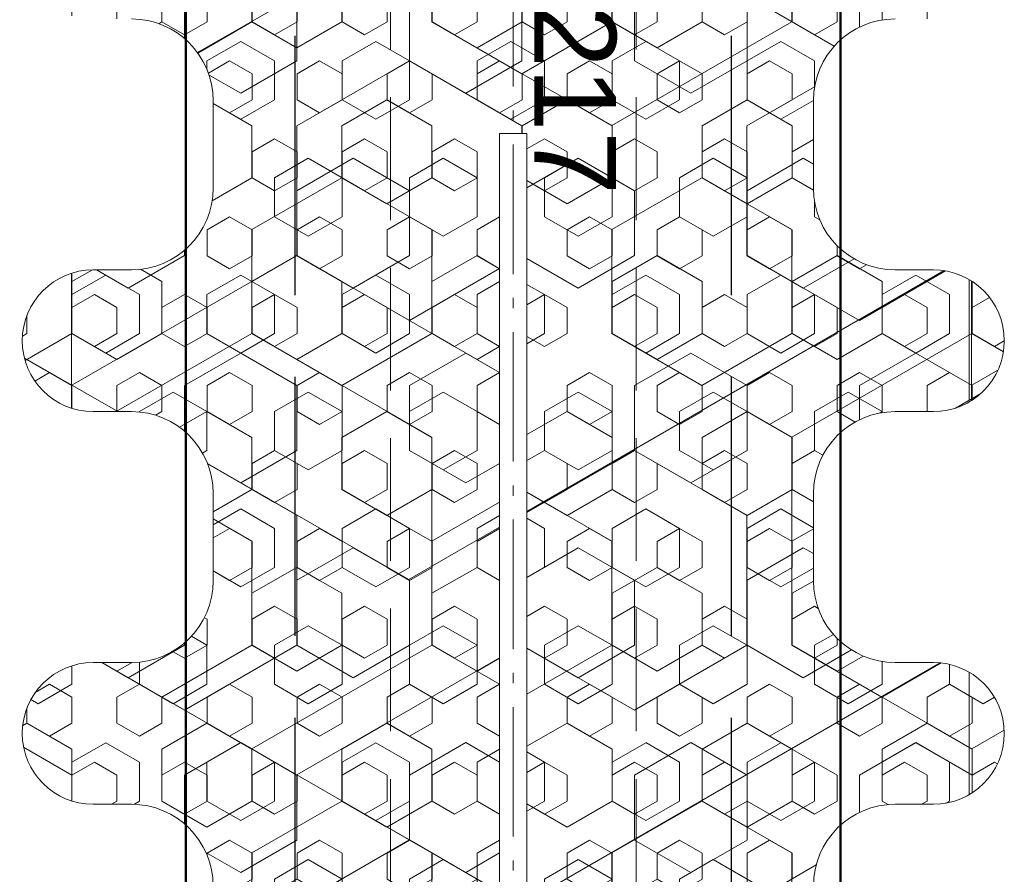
# Model space of a CAD drawing. Header units: inches. Extents: x 44881 to 156022, y 58140 to 83978.
# Tile 16 of 256: x 93442 to 93461, y 72462 to 72478. Entities that reach past the tile are written whole.
import ezdxf

# ---------------------------------------------------------------- set-up
doc = ezdxf.new("R2010")
doc.units = ezdxf.units.IN
for name, pattern in [('AM_DIN_F_W050', [6.25, 4.75, -1.5]), ('gen3a', [3.125, 2.25, -0.875]), ('gen7a', [6.875, 4.75, -0.875, 0.375, -0.875])]:
    doc.linetypes.add(name, pattern=pattern)
for name, color, linetype, lineweight in [('_MB_izolacje_0.09', 132, 'Continuous', 9), ('_MB_kreskowanie_izolacje_0.09', 136, 'Continuous', 9), ('_MB_kreskowanie_izolacje_0.09 @ 1', 136, 'Continuous', 9), ('_MB_kreskowanie_izolacje_0.09 @ 1.5', 136, 'Continuous', 9), ('_MB_kreskowanie_izolacje_0.09 @ 10', 136, 'Continuous', 9), ('_MB_kreskowanie_izolacje_0.09 @ 100', 136, 'Continuous', 9), ('_MB_kreskowanie_izolacje_0.09 @ 2', 136, 'Continuous', 9), ('_MB_kreskowanie_izolacje_0.09 @ 2.5', 136, 'Continuous', 9), ('_MB_kreskowanie_izolacje_0.09 @ 20', 136, 'Continuous', 9), ('_MB_kreskowanie_izolacje_0.09 @ 25', 136, 'Continuous', 9), ('_MB_kreskowanie_izolacje_0.09 @ 4', 136, 'Continuous', 9), ('_MB_kreskowanie_izolacje_0.09 @ 5', 136, 'Continuous', 9), ('_MB_kreskowanie_izolacje_0.09 @ 50', 136, 'Continuous', 9), ('_MB_kreskowanie_izolacje_0.09 @ 8', 136, 'Continuous', 9), ('_MB_osie_0.05', 51, 'gen7a', 5), ('_MB_przerywane_0.09', 223, 'gen3a', 9), ('_MB_wkrety_0.05', 20, 'Continuous', 5), ('Bauseitig_AM_0', 9, 'Continuous', 50), ('Bauseitig_AM_3', 9, 'AM_DIN_F_W050', 25)]:
    doc.layers.add(name, color=color, linetype=linetype, lineweight=lineweight)
doc.layers.add('_MB_pomocnicze_niedrukowane', color=220, linetype='Continuous', lineweight=0, plot=False)
doc.styles.add('Arial', font='arial.ttf')

# ---------------------------------------------------------------- blocks, each defined once
blk = doc.blocks.new('-80371217')
at = {"layer": '_MB_osie_0.05', "ltscale": 0.5}
blk.add_line((0, -66.69550323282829), (0, 9.73580775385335), dxfattribs=at)
at = {"layer": '_MB_wkrety_0.05', "color": 0, "linetype": 'ByBlock'}
for p, q in [((-2.249999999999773, 0), (-2.249999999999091, -44.50024528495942)), ((2.249995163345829, 0), (2.249995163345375, -44.49991224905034))]:
    blk.add_line(p, q, dxfattribs=at)
at = {"layer": '_MB_pomocnicze_niedrukowane', "insert": (-1.125004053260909, -39.50016202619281), "char_height": 1.5, "width": 9.584293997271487, "attachment_point": 5, "rotation": 90, "style": 'Arial'}
blk.add_mtext('80371217', dxfattribs=at)
blk = doc.blocks.new('*U301')
blk.add_blockref('-80371217', (0, 0))
blk = doc.blocks.new('*U1447')
at = {"layer": '_MB_kreskowanie_izolacje_0.09 @ 1'}
h = blk.add_hatch(dxfattribs=at)
h.set_pattern_fill('HEX', color=256, scale=0.15, angle=90.00000000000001)
h.set_pattern_definition([(90, (0, 0), (-0.82488919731, -1.326523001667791e-16), [0.4762500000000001, -0.9525000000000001]), (210, (0, 0), (0.4124445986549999, -0.7143750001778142), [0.4762500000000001, -0.9525000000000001]), (150, (-7.658684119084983e-17, 0.4762500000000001), (-0.4124445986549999, -0.7143750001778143), [0.4762500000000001, -0.9525000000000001])])
h.paths.add_polyline_path([(6.503578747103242, -9.982814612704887), (8.33094750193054, -9.341937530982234, 0.318533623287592), (9, -8.398288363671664), (9, -1.598288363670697, 0.6283943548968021), (7.529608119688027, -0.7147426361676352), (6, -3.364101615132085), (6, -6.299999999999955), (5.700000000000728, -6.599999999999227), (4, -6.599999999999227), (3.5, -6.099999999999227), (3.5, -4.099999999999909), (4.200000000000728, -4.099999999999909), (4.200000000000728, -3.592820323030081), (3.700000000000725, -2.726794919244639), (0.5000000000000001, -0.8999999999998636), (-0.5000000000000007, -0.8999999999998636), (-3.700000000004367, -2.726794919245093), (-4.188556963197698, -3.441972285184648), (-4.188556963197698, -4.099999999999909), (-3.5, -4.099999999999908), (-3.5, -6.099038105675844), (-3.999999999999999, -6.599038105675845), (-5.700000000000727, -6.599038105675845), (-6, -6.299038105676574), (-6, -3.364101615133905), (-7.529608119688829, -0.7147426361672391, 0.5782405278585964), (-8.99999999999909, -1.598288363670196), (-9.00000000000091, -8.398288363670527, 0.3185336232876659), (-8.330947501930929, -9.341937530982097), (-6.503578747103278, -9.982814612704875, -0.8441213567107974), (-6.999999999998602, -12.89828836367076), (-7.700000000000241, -12.89828836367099, 1), (-7.700000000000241, -15.49828836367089), (-6.999999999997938, -15.49828836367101, -0.4142135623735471), (-5.499999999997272, -16.99828836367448), (-5.5, -18.59828836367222, -0.4142135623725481), (-6.999999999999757, -20.09828836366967), (-7.700000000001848, -20.09828836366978, 1), (-7.700000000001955, -22.69828836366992), (-6.999999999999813, -22.69828836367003, -0.4142135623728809), (-5.500000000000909, -24.19828836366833), (-5.5, -25.79828836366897, -0.4142135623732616), (-7, -27.29828836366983), (-7.700000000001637, -27.29828836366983, 1), (-7.700000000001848, -29.89828836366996), (-6.999999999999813, -29.89828836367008, -0.4142135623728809), (-5.500000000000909, -31.39828836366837), (-5.5, -32.99828836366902, -0.4142135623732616), (-7, -34.49828836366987), (-7.700000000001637, -34.49828836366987, 1), (-7.700000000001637, -37.09828836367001), (-6.999999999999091, -37.09828836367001, -0.8441213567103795), (-6.503578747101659, -40.01376211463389), (-8.330947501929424, -40.6546391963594, 0.5891266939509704), (-8.624695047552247, -42.37915717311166), (-4.874695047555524, -45.37915717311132, 0.4330485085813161), (-3.430847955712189, -45.17186480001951), (-0.25, -40.62914313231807), (-0.25, -17.60028836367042), (0.25, -17.60028836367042), (0.2500000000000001, -40.62914313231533), (3.430847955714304, -45.17186480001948, 0.4330485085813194), (4.874695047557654, -45.37915717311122), (8.624695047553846, -42.37915717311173, 0.5891266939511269), (8.330947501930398, -40.65463919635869), (6.50357874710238, -40.01376211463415, -0.8441213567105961), (6.999999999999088, -37.09828836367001), (7.700000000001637, -37.09828836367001, 1), (7.700000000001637, -34.49828836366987), (7, -34.49828836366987, -0.4142135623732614), (5.5, -32.99828836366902), (5.500000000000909, -31.39828836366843, -0.4142135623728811), (6.99999999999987, -29.89828836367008), (7.700000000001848, -29.89828836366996, 1), (7.700000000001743, -27.29828836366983), (7, -27.29828836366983, -0.4142135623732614), (5.5, -25.79828836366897), (5.500000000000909, -24.19828836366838, -0.4142135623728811), (6.99999999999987, -22.69828836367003), (7.700000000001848, -22.69828836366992, 1), (7.700000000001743, -20.09828836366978), (7, -20.09828836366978, -0.4142135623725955), (5.5, -18.59828836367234), (5.499999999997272, -16.99828836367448, -0.4142135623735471), (6.999999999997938, -15.49828836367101), (7.700000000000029, -15.49828836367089, 1), (7.699999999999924, -12.89828836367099), (6.999999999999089, -12.89828836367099, -0.8441213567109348)])
at = {"layer": '_MB_kreskowanie_izolacje_0.09 @ 1.5'}
h = blk.add_hatch(dxfattribs=at)
h.set_pattern_fill('HEX', color=256, scale=0.15, angle=90.00000000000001)
h.set_pattern_definition([(90, (0, 0), (-1.237333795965, -1.989784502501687e-16), [0.7143750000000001, -1.42875]), (210, (0, 0), (0.6186668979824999, -1.071562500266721), [0.7143750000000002, -1.42875]), (150, (-1.148802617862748e-16, 0.7143750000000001), (-0.6186668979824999, -1.071562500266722), [0.7143750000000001, -1.42875])])
h.paths.add_polyline_path([(6.503578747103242, -9.982814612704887), (8.33094750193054, -9.341937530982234, 0.318533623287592), (9, -8.398288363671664), (9, -1.598288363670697, 0.6283943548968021), (7.529608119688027, -0.7147426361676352), (6, -3.364101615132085), (6, -6.299999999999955), (5.700000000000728, -6.599999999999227), (4, -6.599999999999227), (3.5, -6.099999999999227), (3.5, -4.099999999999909), (4.200000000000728, -4.099999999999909), (4.200000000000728, -3.592820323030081), (3.700000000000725, -2.726794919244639), (0.5000000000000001, -0.8999999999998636), (-0.5000000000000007, -0.8999999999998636), (-3.700000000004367, -2.726794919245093), (-4.188556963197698, -3.441972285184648), (-4.188556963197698, -4.099999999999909), (-3.5, -4.099999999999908), (-3.5, -6.099038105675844), (-3.999999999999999, -6.599038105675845), (-5.700000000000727, -6.599038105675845), (-6, -6.299038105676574), (-6, -3.364101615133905), (-7.529608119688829, -0.7147426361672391, 0.5782405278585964), (-8.99999999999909, -1.598288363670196), (-9.00000000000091, -8.398288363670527, 0.3185336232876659), (-8.330947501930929, -9.341937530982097), (-6.503578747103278, -9.982814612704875, -0.8441213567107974), (-6.999999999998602, -12.89828836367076), (-7.700000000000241, -12.89828836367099, 1), (-7.700000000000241, -15.49828836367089), (-6.999999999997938, -15.49828836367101, -0.4142135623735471), (-5.499999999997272, -16.99828836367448), (-5.5, -18.59828836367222, -0.4142135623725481), (-6.999999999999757, -20.09828836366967), (-7.700000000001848, -20.09828836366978, 1), (-7.700000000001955, -22.69828836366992), (-6.999999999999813, -22.69828836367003, -0.4142135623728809), (-5.500000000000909, -24.19828836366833), (-5.5, -25.79828836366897, -0.4142135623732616), (-7, -27.29828836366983), (-7.700000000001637, -27.29828836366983, 1), (-7.700000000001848, -29.89828836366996), (-6.999999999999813, -29.89828836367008, -0.4142135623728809), (-5.500000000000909, -31.39828836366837), (-5.5, -32.99828836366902, -0.4142135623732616), (-7, -34.49828836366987), (-7.700000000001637, -34.49828836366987, 1), (-7.700000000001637, -37.09828836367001), (-6.999999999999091, -37.09828836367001, -0.8441213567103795), (-6.503578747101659, -40.01376211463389), (-8.330947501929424, -40.6546391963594, 0.5891266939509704), (-8.624695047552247, -42.37915717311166), (-4.874695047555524, -45.37915717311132, 0.4330485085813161), (-3.430847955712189, -45.17186480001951), (-0.25, -40.62914313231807), (-0.25, -17.60028836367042), (0.25, -17.60028836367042), (0.2500000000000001, -40.62914313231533), (3.430847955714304, -45.17186480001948, 0.4330485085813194), (4.874695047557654, -45.37915717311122), (8.624695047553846, -42.37915717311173, 0.5891266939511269), (8.330947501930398, -40.65463919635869), (6.50357874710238, -40.01376211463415, -0.8441213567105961), (6.999999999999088, -37.09828836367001), (7.700000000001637, -37.09828836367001, 1), (7.700000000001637, -34.49828836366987), (7, -34.49828836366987, -0.4142135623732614), (5.5, -32.99828836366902), (5.500000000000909, -31.39828836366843, -0.4142135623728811), (6.99999999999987, -29.89828836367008), (7.700000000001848, -29.89828836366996, 1), (7.700000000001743, -27.29828836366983), (7, -27.29828836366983, -0.4142135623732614), (5.5, -25.79828836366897), (5.500000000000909, -24.19828836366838, -0.4142135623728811), (6.99999999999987, -22.69828836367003), (7.700000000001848, -22.69828836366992, 1), (7.700000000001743, -20.09828836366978), (7, -20.09828836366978, -0.4142135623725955), (5.5, -18.59828836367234), (5.499999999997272, -16.99828836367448, -0.4142135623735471), (6.999999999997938, -15.49828836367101), (7.700000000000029, -15.49828836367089, 1), (7.699999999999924, -12.89828836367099), (6.999999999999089, -12.89828836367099, -0.8441213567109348)])
at = {"layer": '_MB_kreskowanie_izolacje_0.09 @ 10'}
h = blk.add_hatch(dxfattribs=at)
h.set_pattern_fill('HEX', color=256, scale=0.15, angle=90.00000000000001)
h.set_pattern_definition([(90, (0, 0), (-8.2488919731, -1.326523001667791e-15), [4.762500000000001, -9.525000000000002]), (210, (0, 0), (4.124445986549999, -7.143750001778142), [4.762500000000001, -9.525000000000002]), (150, (-7.658684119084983e-16, 4.762500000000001), (-4.12444598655, -7.143750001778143), [4.762500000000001, -9.525000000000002])])
h.paths.add_polyline_path([(6.503578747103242, -9.982814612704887), (8.33094750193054, -9.341937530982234, 0.318533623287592), (9, -8.398288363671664), (9, -1.598288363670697, 0.6283943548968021), (7.529608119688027, -0.7147426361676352), (6, -3.364101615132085), (6, -6.299999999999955), (5.700000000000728, -6.599999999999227), (4, -6.599999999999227), (3.5, -6.099999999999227), (3.5, -4.099999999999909), (4.200000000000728, -4.099999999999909), (4.200000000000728, -3.592820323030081), (3.700000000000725, -2.726794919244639), (0.5000000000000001, -0.8999999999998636), (-0.5000000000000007, -0.8999999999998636), (-3.700000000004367, -2.726794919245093), (-4.188556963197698, -3.441972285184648), (-4.188556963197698, -4.099999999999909), (-3.5, -4.099999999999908), (-3.5, -6.099038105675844), (-3.999999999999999, -6.599038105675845), (-5.700000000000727, -6.599038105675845), (-6, -6.299038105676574), (-6, -3.364101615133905), (-7.529608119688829, -0.7147426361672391, 0.5782405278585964), (-8.99999999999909, -1.598288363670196), (-9.00000000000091, -8.398288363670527, 0.3185336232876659), (-8.330947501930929, -9.341937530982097), (-6.503578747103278, -9.982814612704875, -0.8441213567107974), (-6.999999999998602, -12.89828836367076), (-7.700000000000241, -12.89828836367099, 1), (-7.700000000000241, -15.49828836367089), (-6.999999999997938, -15.49828836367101, -0.4142135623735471), (-5.499999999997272, -16.99828836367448), (-5.5, -18.59828836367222, -0.4142135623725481), (-6.999999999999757, -20.09828836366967), (-7.700000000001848, -20.09828836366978, 1), (-7.700000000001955, -22.69828836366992), (-6.999999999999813, -22.69828836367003, -0.4142135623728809), (-5.500000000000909, -24.19828836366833), (-5.5, -25.79828836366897, -0.4142135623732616), (-7, -27.29828836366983), (-7.700000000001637, -27.29828836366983, 1), (-7.700000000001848, -29.89828836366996), (-6.999999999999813, -29.89828836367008, -0.4142135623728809), (-5.500000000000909, -31.39828836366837), (-5.5, -32.99828836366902, -0.4142135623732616), (-7, -34.49828836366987), (-7.700000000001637, -34.49828836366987, 1), (-7.700000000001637, -37.09828836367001), (-6.999999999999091, -37.09828836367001, -0.8441213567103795), (-6.503578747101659, -40.01376211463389), (-8.330947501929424, -40.6546391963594, 0.5891266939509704), (-8.624695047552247, -42.37915717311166), (-4.874695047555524, -45.37915717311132, 0.4330485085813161), (-3.430847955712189, -45.17186480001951), (-0.25, -40.62914313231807), (-0.25, -17.60028836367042), (0.25, -17.60028836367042), (0.2500000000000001, -40.62914313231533), (3.430847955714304, -45.17186480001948, 0.4330485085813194), (4.874695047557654, -45.37915717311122), (8.624695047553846, -42.37915717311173, 0.5891266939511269), (8.330947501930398, -40.65463919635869), (6.50357874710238, -40.01376211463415, -0.8441213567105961), (6.999999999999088, -37.09828836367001), (7.700000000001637, -37.09828836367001, 1), (7.700000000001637, -34.49828836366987), (7, -34.49828836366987, -0.4142135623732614), (5.5, -32.99828836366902), (5.500000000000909, -31.39828836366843, -0.4142135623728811), (6.99999999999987, -29.89828836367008), (7.700000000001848, -29.89828836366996, 1), (7.700000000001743, -27.29828836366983), (7, -27.29828836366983, -0.4142135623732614), (5.5, -25.79828836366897), (5.500000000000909, -24.19828836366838, -0.4142135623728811), (6.99999999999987, -22.69828836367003), (7.700000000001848, -22.69828836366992, 1), (7.700000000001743, -20.09828836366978), (7, -20.09828836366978, -0.4142135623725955), (5.5, -18.59828836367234), (5.499999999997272, -16.99828836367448, -0.4142135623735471), (6.999999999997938, -15.49828836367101), (7.700000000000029, -15.49828836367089, 1), (7.699999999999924, -12.89828836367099), (6.999999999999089, -12.89828836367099, -0.8441213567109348)])
at = {"layer": '_MB_kreskowanie_izolacje_0.09 @ 100'}
h = blk.add_hatch(dxfattribs=at)
h.set_pattern_fill('HEX', color=256, scale=0.15, angle=90.00000000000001)
h.set_pattern_definition([(90, (0, 0), (-82.488919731, -1.326523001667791e-14), [47.62500000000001, -95.25000000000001]), (210, (0, 0), (41.24445986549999, -71.43750001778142), [47.62500000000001, -95.25000000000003]), (150, (-7.658684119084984e-15, 47.62500000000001), (-41.24445986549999, -71.43750001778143), [47.62500000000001, -95.25000000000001])])
h.paths.add_polyline_path([(6.503578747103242, -9.982814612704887), (8.33094750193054, -9.341937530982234, 0.318533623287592), (9, -8.398288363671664), (9, -1.598288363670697, 0.6283943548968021), (7.529608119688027, -0.7147426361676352), (6, -3.364101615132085), (6, -6.299999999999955), (5.700000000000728, -6.599999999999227), (4, -6.599999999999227), (3.5, -6.099999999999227), (3.5, -4.099999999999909), (4.200000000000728, -4.099999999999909), (4.200000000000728, -3.592820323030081), (3.700000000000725, -2.726794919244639), (0.5000000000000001, -0.8999999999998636), (-0.5000000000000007, -0.8999999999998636), (-3.700000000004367, -2.726794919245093), (-4.188556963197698, -3.441972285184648), (-4.188556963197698, -4.099999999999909), (-3.5, -4.099999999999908), (-3.5, -6.099038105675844), (-3.999999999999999, -6.599038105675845), (-5.700000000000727, -6.599038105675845), (-6, -6.299038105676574), (-6, -3.364101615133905), (-7.529608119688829, -0.7147426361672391, 0.5782405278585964), (-8.99999999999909, -1.598288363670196), (-9.00000000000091, -8.398288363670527, 0.3185336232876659), (-8.330947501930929, -9.341937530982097), (-6.503578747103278, -9.982814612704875, -0.8441213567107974), (-6.999999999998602, -12.89828836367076), (-7.700000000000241, -12.89828836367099, 1), (-7.700000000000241, -15.49828836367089), (-6.999999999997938, -15.49828836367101, -0.4142135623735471), (-5.499999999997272, -16.99828836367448), (-5.5, -18.59828836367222, -0.4142135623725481), (-6.999999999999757, -20.09828836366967), (-7.700000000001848, -20.09828836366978, 1), (-7.700000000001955, -22.69828836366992), (-6.999999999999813, -22.69828836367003, -0.4142135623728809), (-5.500000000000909, -24.19828836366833), (-5.5, -25.79828836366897, -0.4142135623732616), (-7, -27.29828836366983), (-7.700000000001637, -27.29828836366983, 1), (-7.700000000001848, -29.89828836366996), (-6.999999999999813, -29.89828836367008, -0.4142135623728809), (-5.500000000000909, -31.39828836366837), (-5.5, -32.99828836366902, -0.4142135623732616), (-7, -34.49828836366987), (-7.700000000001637, -34.49828836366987, 1), (-7.700000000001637, -37.09828836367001), (-6.999999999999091, -37.09828836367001, -0.8441213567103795), (-6.503578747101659, -40.01376211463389), (-8.330947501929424, -40.6546391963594, 0.5891266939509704), (-8.624695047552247, -42.37915717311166), (-4.874695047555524, -45.37915717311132, 0.4330485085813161), (-3.430847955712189, -45.17186480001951), (-0.25, -40.62914313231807), (-0.25, -17.60028836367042), (0.25, -17.60028836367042), (0.2500000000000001, -40.62914313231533), (3.430847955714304, -45.17186480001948, 0.4330485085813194), (4.874695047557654, -45.37915717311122), (8.624695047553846, -42.37915717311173, 0.5891266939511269), (8.330947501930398, -40.65463919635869), (6.50357874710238, -40.01376211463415, -0.8441213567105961), (6.999999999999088, -37.09828836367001), (7.700000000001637, -37.09828836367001, 1), (7.700000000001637, -34.49828836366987), (7, -34.49828836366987, -0.4142135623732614), (5.5, -32.99828836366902), (5.500000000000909, -31.39828836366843, -0.4142135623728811), (6.99999999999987, -29.89828836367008), (7.700000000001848, -29.89828836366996, 1), (7.700000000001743, -27.29828836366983), (7, -27.29828836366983, -0.4142135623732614), (5.5, -25.79828836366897), (5.500000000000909, -24.19828836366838, -0.4142135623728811), (6.99999999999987, -22.69828836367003), (7.700000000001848, -22.69828836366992, 1), (7.700000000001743, -20.09828836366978), (7, -20.09828836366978, -0.4142135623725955), (5.5, -18.59828836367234), (5.499999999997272, -16.99828836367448, -0.4142135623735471), (6.999999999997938, -15.49828836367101), (7.700000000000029, -15.49828836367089, 1), (7.699999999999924, -12.89828836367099), (6.999999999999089, -12.89828836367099, -0.8441213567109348)])
at = {"layer": '_MB_kreskowanie_izolacje_0.09 @ 2'}
h = blk.add_hatch(dxfattribs=at)
h.set_pattern_fill('HEX', color=256, scale=0.15, angle=90.00000000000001)
h.set_pattern_definition([(90, (0, 0), (-1.64977839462, -2.653046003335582e-16), [0.9525000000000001, -1.905]), (210, (0, 0), (0.8248891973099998, -1.428750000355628), [0.9525000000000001, -1.905]), (150, (-1.531736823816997e-16, 0.9525000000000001), (-0.8248891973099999, -1.428750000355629), [0.9525000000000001, -1.905])])
h.paths.add_polyline_path([(6.503578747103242, -9.982814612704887), (8.33094750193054, -9.341937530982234, 0.318533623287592), (9, -8.398288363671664), (9, -1.598288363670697, 0.6283943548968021), (7.529608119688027, -0.7147426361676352), (6, -3.364101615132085), (6, -6.299999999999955), (5.700000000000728, -6.599999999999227), (4, -6.599999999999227), (3.5, -6.099999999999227), (3.5, -4.099999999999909), (4.200000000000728, -4.099999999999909), (4.200000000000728, -3.592820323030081), (3.700000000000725, -2.726794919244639), (0.5000000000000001, -0.8999999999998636), (-0.5000000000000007, -0.8999999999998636), (-3.700000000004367, -2.726794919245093), (-4.188556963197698, -3.441972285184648), (-4.188556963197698, -4.099999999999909), (-3.5, -4.099999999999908), (-3.5, -6.099038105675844), (-3.999999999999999, -6.599038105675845), (-5.700000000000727, -6.599038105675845), (-6, -6.299038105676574), (-6, -3.364101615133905), (-7.529608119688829, -0.7147426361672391, 0.5782405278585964), (-8.99999999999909, -1.598288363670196), (-9.00000000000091, -8.398288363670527, 0.3185336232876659), (-8.330947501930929, -9.341937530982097), (-6.503578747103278, -9.982814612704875, -0.8441213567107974), (-6.999999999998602, -12.89828836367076), (-7.700000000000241, -12.89828836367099, 1), (-7.700000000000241, -15.49828836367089), (-6.999999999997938, -15.49828836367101, -0.4142135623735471), (-5.499999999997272, -16.99828836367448), (-5.5, -18.59828836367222, -0.4142135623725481), (-6.999999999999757, -20.09828836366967), (-7.700000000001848, -20.09828836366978, 1), (-7.700000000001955, -22.69828836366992), (-6.999999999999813, -22.69828836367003, -0.4142135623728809), (-5.500000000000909, -24.19828836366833), (-5.5, -25.79828836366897, -0.4142135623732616), (-7, -27.29828836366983), (-7.700000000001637, -27.29828836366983, 1), (-7.700000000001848, -29.89828836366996), (-6.999999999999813, -29.89828836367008, -0.4142135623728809), (-5.500000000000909, -31.39828836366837), (-5.5, -32.99828836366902, -0.4142135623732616), (-7, -34.49828836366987), (-7.700000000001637, -34.49828836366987, 1), (-7.700000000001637, -37.09828836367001), (-6.999999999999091, -37.09828836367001, -0.8441213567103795), (-6.503578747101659, -40.01376211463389), (-8.330947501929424, -40.6546391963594, 0.5891266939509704), (-8.624695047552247, -42.37915717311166), (-4.874695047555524, -45.37915717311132, 0.4330485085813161), (-3.430847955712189, -45.17186480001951), (-0.25, -40.62914313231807), (-0.25, -17.60028836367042), (0.25, -17.60028836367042), (0.2500000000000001, -40.62914313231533), (3.430847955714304, -45.17186480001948, 0.4330485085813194), (4.874695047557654, -45.37915717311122), (8.624695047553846, -42.37915717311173, 0.5891266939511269), (8.330947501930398, -40.65463919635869), (6.50357874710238, -40.01376211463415, -0.8441213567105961), (6.999999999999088, -37.09828836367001), (7.700000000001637, -37.09828836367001, 1), (7.700000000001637, -34.49828836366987), (7, -34.49828836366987, -0.4142135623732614), (5.5, -32.99828836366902), (5.500000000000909, -31.39828836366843, -0.4142135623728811), (6.99999999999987, -29.89828836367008), (7.700000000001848, -29.89828836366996, 1), (7.700000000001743, -27.29828836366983), (7, -27.29828836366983, -0.4142135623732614), (5.5, -25.79828836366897), (5.500000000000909, -24.19828836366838, -0.4142135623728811), (6.99999999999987, -22.69828836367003), (7.700000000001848, -22.69828836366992, 1), (7.700000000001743, -20.09828836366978), (7, -20.09828836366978, -0.4142135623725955), (5.5, -18.59828836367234), (5.499999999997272, -16.99828836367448, -0.4142135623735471), (6.999999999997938, -15.49828836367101), (7.700000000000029, -15.49828836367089, 1), (7.699999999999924, -12.89828836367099), (6.999999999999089, -12.89828836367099, -0.8441213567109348)])
at = {"layer": '_MB_kreskowanie_izolacje_0.09 @ 2.5'}
h = blk.add_hatch(dxfattribs=at)
h.set_pattern_fill('HEX', color=256, scale=0.15, angle=90.00000000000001)
h.set_pattern_definition([(90, (0, 0), (-2.062222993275, -3.316307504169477e-16), [1.190625, -2.381250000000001]), (210, (0, 0), (1.0311114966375, -1.785937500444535), [1.190625, -2.381250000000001]), (150, (-1.914671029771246e-16, 1.190625), (-1.0311114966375, -1.785937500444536), [1.190625, -2.381250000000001])])
h.paths.add_polyline_path([(6.503578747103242, -9.982814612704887), (8.33094750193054, -9.341937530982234, 0.318533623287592), (9, -8.398288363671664), (9, -1.598288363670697, 0.6283943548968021), (7.529608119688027, -0.7147426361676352), (6, -3.364101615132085), (6, -6.299999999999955), (5.700000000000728, -6.599999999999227), (4, -6.599999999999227), (3.5, -6.099999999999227), (3.5, -4.099999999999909), (4.200000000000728, -4.099999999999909), (4.200000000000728, -3.592820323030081), (3.700000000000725, -2.726794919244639), (0.5000000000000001, -0.8999999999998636), (-0.5000000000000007, -0.8999999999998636), (-3.700000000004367, -2.726794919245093), (-4.188556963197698, -3.441972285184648), (-4.188556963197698, -4.099999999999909), (-3.5, -4.099999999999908), (-3.5, -6.099038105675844), (-3.999999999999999, -6.599038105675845), (-5.700000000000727, -6.599038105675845), (-6, -6.299038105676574), (-6, -3.364101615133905), (-7.529608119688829, -0.7147426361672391, 0.5782405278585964), (-8.99999999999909, -1.598288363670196), (-9.00000000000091, -8.398288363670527, 0.3185336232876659), (-8.330947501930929, -9.341937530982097), (-6.503578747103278, -9.982814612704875, -0.8441213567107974), (-6.999999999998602, -12.89828836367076), (-7.700000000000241, -12.89828836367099, 1), (-7.700000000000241, -15.49828836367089), (-6.999999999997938, -15.49828836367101, -0.4142135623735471), (-5.499999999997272, -16.99828836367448), (-5.5, -18.59828836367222, -0.4142135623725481), (-6.999999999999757, -20.09828836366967), (-7.700000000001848, -20.09828836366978, 1), (-7.700000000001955, -22.69828836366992), (-6.999999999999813, -22.69828836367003, -0.4142135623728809), (-5.500000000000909, -24.19828836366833), (-5.5, -25.79828836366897, -0.4142135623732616), (-7, -27.29828836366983), (-7.700000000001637, -27.29828836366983, 1), (-7.700000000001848, -29.89828836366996), (-6.999999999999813, -29.89828836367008, -0.4142135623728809), (-5.500000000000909, -31.39828836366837), (-5.5, -32.99828836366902, -0.4142135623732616), (-7, -34.49828836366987), (-7.700000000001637, -34.49828836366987, 1), (-7.700000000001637, -37.09828836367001), (-6.999999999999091, -37.09828836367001, -0.8441213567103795), (-6.503578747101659, -40.01376211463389), (-8.330947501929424, -40.6546391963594, 0.5891266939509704), (-8.624695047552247, -42.37915717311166), (-4.874695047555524, -45.37915717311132, 0.4330485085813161), (-3.430847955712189, -45.17186480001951), (-0.25, -40.62914313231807), (-0.25, -17.60028836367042), (0.25, -17.60028836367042), (0.2500000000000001, -40.62914313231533), (3.430847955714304, -45.17186480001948, 0.4330485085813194), (4.874695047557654, -45.37915717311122), (8.624695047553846, -42.37915717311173, 0.5891266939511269), (8.330947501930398, -40.65463919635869), (6.50357874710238, -40.01376211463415, -0.8441213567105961), (6.999999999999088, -37.09828836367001), (7.700000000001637, -37.09828836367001, 1), (7.700000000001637, -34.49828836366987), (7, -34.49828836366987, -0.4142135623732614), (5.5, -32.99828836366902), (5.500000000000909, -31.39828836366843, -0.4142135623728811), (6.99999999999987, -29.89828836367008), (7.700000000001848, -29.89828836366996, 1), (7.700000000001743, -27.29828836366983), (7, -27.29828836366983, -0.4142135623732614), (5.5, -25.79828836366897), (5.500000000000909, -24.19828836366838, -0.4142135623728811), (6.99999999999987, -22.69828836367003), (7.700000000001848, -22.69828836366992, 1), (7.700000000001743, -20.09828836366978), (7, -20.09828836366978, -0.4142135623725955), (5.5, -18.59828836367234), (5.499999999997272, -16.99828836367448, -0.4142135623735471), (6.999999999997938, -15.49828836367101), (7.700000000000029, -15.49828836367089, 1), (7.699999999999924, -12.89828836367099), (6.999999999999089, -12.89828836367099, -0.8441213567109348)])
at = {"layer": '_MB_kreskowanie_izolacje_0.09 @ 20'}
h = blk.add_hatch(dxfattribs=at)
h.set_pattern_fill('HEX', color=256, scale=0.15, angle=90.00000000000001)
h.set_pattern_definition([(90, (0, 0), (-16.4977839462, -2.653046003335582e-15), [9.525000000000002, -19.05]), (210, (0, 0), (8.248891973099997, -14.28750000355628), [9.525000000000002, -19.05]), (150, (-1.531736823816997e-15, 9.525000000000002), (-8.2488919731, -14.28750000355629), [9.525000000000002, -19.05])])
h.paths.add_polyline_path([(6.503578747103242, -9.982814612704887), (8.33094750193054, -9.341937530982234, 0.318533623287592), (9, -8.398288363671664), (9, -1.598288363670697, 0.6283943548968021), (7.529608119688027, -0.7147426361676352), (6, -3.364101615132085), (6, -6.299999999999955), (5.700000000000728, -6.599999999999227), (4, -6.599999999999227), (3.5, -6.099999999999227), (3.5, -4.099999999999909), (4.200000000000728, -4.099999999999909), (4.200000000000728, -3.592820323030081), (3.700000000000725, -2.726794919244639), (0.5000000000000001, -0.8999999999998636), (-0.5000000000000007, -0.8999999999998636), (-3.700000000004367, -2.726794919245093), (-4.188556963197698, -3.441972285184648), (-4.188556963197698, -4.099999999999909), (-3.5, -4.099999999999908), (-3.5, -6.099038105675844), (-3.999999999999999, -6.599038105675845), (-5.700000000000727, -6.599038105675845), (-6, -6.299038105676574), (-6, -3.364101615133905), (-7.529608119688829, -0.7147426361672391, 0.5782405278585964), (-8.99999999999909, -1.598288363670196), (-9.00000000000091, -8.398288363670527, 0.3185336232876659), (-8.330947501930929, -9.341937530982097), (-6.503578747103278, -9.982814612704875, -0.8441213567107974), (-6.999999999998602, -12.89828836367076), (-7.700000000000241, -12.89828836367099, 1), (-7.700000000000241, -15.49828836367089), (-6.999999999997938, -15.49828836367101, -0.4142135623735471), (-5.499999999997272, -16.99828836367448), (-5.5, -18.59828836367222, -0.4142135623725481), (-6.999999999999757, -20.09828836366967), (-7.700000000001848, -20.09828836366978, 1), (-7.700000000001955, -22.69828836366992), (-6.999999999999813, -22.69828836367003, -0.4142135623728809), (-5.500000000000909, -24.19828836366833), (-5.5, -25.79828836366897, -0.4142135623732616), (-7, -27.29828836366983), (-7.700000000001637, -27.29828836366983, 1), (-7.700000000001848, -29.89828836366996), (-6.999999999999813, -29.89828836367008, -0.4142135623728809), (-5.500000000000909, -31.39828836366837), (-5.5, -32.99828836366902, -0.4142135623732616), (-7, -34.49828836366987), (-7.700000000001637, -34.49828836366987, 1), (-7.700000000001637, -37.09828836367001), (-6.999999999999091, -37.09828836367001, -0.8441213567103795), (-6.503578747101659, -40.01376211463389), (-8.330947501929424, -40.6546391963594, 0.5891266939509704), (-8.624695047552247, -42.37915717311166), (-4.874695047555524, -45.37915717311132, 0.4330485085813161), (-3.430847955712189, -45.17186480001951), (-0.25, -40.62914313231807), (-0.25, -17.60028836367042), (0.25, -17.60028836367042), (0.2500000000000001, -40.62914313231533), (3.430847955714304, -45.17186480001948, 0.4330485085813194), (4.874695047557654, -45.37915717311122), (8.624695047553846, -42.37915717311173, 0.5891266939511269), (8.330947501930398, -40.65463919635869), (6.50357874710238, -40.01376211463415, -0.8441213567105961), (6.999999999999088, -37.09828836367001), (7.700000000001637, -37.09828836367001, 1), (7.700000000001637, -34.49828836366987), (7, -34.49828836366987, -0.4142135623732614), (5.5, -32.99828836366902), (5.500000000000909, -31.39828836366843, -0.4142135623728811), (6.99999999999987, -29.89828836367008), (7.700000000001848, -29.89828836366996, 1), (7.700000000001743, -27.29828836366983), (7, -27.29828836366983, -0.4142135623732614), (5.5, -25.79828836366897), (5.500000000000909, -24.19828836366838, -0.4142135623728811), (6.99999999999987, -22.69828836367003), (7.700000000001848, -22.69828836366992, 1), (7.700000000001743, -20.09828836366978), (7, -20.09828836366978, -0.4142135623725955), (5.5, -18.59828836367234), (5.499999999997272, -16.99828836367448, -0.4142135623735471), (6.999999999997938, -15.49828836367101), (7.700000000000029, -15.49828836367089, 1), (7.699999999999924, -12.89828836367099), (6.999999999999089, -12.89828836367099, -0.8441213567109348)])
at = {"layer": '_MB_kreskowanie_izolacje_0.09 @ 25'}
h = blk.add_hatch(dxfattribs=at)
h.set_pattern_fill('HEX', color=256, scale=0.15, angle=90.00000000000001)
h.set_pattern_definition([(90, (0, 0), (-20.62222993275, -3.316307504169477e-15), [11.90625, -23.8125]), (210, (0, 0), (10.311114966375, -17.85937500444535), [11.90625, -23.81250000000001]), (150, (-1.914671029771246e-15, 11.90625), (-10.311114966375, -17.85937500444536), [11.90625, -23.8125])])
h.paths.add_polyline_path([(6.503578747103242, -9.982814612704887), (8.33094750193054, -9.341937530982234, 0.318533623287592), (9, -8.398288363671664), (9, -1.598288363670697, 0.6283943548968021), (7.529608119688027, -0.7147426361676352), (6, -3.364101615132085), (6, -6.299999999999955), (5.700000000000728, -6.599999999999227), (4, -6.599999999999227), (3.5, -6.099999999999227), (3.5, -4.099999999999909), (4.200000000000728, -4.099999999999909), (4.200000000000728, -3.592820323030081), (3.700000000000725, -2.726794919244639), (0.5000000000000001, -0.8999999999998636), (-0.5000000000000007, -0.8999999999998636), (-3.700000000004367, -2.726794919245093), (-4.188556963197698, -3.441972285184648), (-4.188556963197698, -4.099999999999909), (-3.5, -4.099999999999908), (-3.5, -6.099038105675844), (-3.999999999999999, -6.599038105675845), (-5.700000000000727, -6.599038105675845), (-6, -6.299038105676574), (-6, -3.364101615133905), (-7.529608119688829, -0.7147426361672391, 0.5782405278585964), (-8.99999999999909, -1.598288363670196), (-9.00000000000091, -8.398288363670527, 0.3185336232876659), (-8.330947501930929, -9.341937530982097), (-6.503578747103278, -9.982814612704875, -0.8441213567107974), (-6.999999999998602, -12.89828836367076), (-7.700000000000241, -12.89828836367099, 1), (-7.700000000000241, -15.49828836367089), (-6.999999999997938, -15.49828836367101, -0.4142135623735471), (-5.499999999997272, -16.99828836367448), (-5.5, -18.59828836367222, -0.4142135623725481), (-6.999999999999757, -20.09828836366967), (-7.700000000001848, -20.09828836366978, 1), (-7.700000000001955, -22.69828836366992), (-6.999999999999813, -22.69828836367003, -0.4142135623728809), (-5.500000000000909, -24.19828836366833), (-5.5, -25.79828836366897, -0.4142135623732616), (-7, -27.29828836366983), (-7.700000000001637, -27.29828836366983, 1), (-7.700000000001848, -29.89828836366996), (-6.999999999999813, -29.89828836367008, -0.4142135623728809), (-5.500000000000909, -31.39828836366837), (-5.5, -32.99828836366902, -0.4142135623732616), (-7, -34.49828836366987), (-7.700000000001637, -34.49828836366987, 1), (-7.700000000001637, -37.09828836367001), (-6.999999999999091, -37.09828836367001, -0.8441213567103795), (-6.503578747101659, -40.01376211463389), (-8.330947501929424, -40.6546391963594, 0.5891266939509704), (-8.624695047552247, -42.37915717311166), (-4.874695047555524, -45.37915717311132, 0.4330485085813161), (-3.430847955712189, -45.17186480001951), (-0.25, -40.62914313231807), (-0.25, -17.60028836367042), (0.25, -17.60028836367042), (0.2500000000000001, -40.62914313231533), (3.430847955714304, -45.17186480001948, 0.4330485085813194), (4.874695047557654, -45.37915717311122), (8.624695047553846, -42.37915717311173, 0.5891266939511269), (8.330947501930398, -40.65463919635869), (6.50357874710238, -40.01376211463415, -0.8441213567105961), (6.999999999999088, -37.09828836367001), (7.700000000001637, -37.09828836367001, 1), (7.700000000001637, -34.49828836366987), (7, -34.49828836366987, -0.4142135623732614), (5.5, -32.99828836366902), (5.500000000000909, -31.39828836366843, -0.4142135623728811), (6.99999999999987, -29.89828836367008), (7.700000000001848, -29.89828836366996, 1), (7.700000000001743, -27.29828836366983), (7, -27.29828836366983, -0.4142135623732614), (5.5, -25.79828836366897), (5.500000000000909, -24.19828836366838, -0.4142135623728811), (6.99999999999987, -22.69828836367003), (7.700000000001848, -22.69828836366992, 1), (7.700000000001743, -20.09828836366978), (7, -20.09828836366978, -0.4142135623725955), (5.5, -18.59828836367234), (5.499999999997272, -16.99828836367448, -0.4142135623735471), (6.999999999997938, -15.49828836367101), (7.700000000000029, -15.49828836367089, 1), (7.699999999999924, -12.89828836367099), (6.999999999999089, -12.89828836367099, -0.8441213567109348)])
at = {"layer": '_MB_kreskowanie_izolacje_0.09 @ 4'}
h = blk.add_hatch(dxfattribs=at)
h.set_pattern_fill('HEX', color=256, scale=0.15, angle=90.00000000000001)
h.set_pattern_definition([(90, (0, 0), (-3.29955678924, -5.306092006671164e-16), [1.905, -3.81]), (210, (0, 0), (1.64977839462, -2.857500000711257), [1.905, -3.81]), (150, (-3.063473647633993e-16, 1.905), (-1.64977839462, -2.857500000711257), [1.905, -3.81])])
h.paths.add_polyline_path([(6.503578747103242, -9.982814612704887), (8.33094750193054, -9.341937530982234, 0.318533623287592), (9, -8.398288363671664), (9, -1.598288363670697, 0.6283943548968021), (7.529608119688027, -0.7147426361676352), (6, -3.364101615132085), (6, -6.299999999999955), (5.700000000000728, -6.599999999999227), (4, -6.599999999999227), (3.5, -6.099999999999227), (3.5, -4.099999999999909), (4.200000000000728, -4.099999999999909), (4.200000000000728, -3.592820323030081), (3.700000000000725, -2.726794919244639), (0.5000000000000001, -0.8999999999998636), (-0.5000000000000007, -0.8999999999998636), (-3.700000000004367, -2.726794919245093), (-4.188556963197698, -3.441972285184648), (-4.188556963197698, -4.099999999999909), (-3.5, -4.099999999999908), (-3.5, -6.099038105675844), (-3.999999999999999, -6.599038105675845), (-5.700000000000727, -6.599038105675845), (-6, -6.299038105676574), (-6, -3.364101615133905), (-7.529608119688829, -0.7147426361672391, 0.5782405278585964), (-8.99999999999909, -1.598288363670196), (-9.00000000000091, -8.398288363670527, 0.3185336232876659), (-8.330947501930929, -9.341937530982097), (-6.503578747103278, -9.982814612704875, -0.8441213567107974), (-6.999999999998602, -12.89828836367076), (-7.700000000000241, -12.89828836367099, 1), (-7.700000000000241, -15.49828836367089), (-6.999999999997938, -15.49828836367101, -0.4142135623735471), (-5.499999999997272, -16.99828836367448), (-5.5, -18.59828836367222, -0.4142135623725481), (-6.999999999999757, -20.09828836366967), (-7.700000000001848, -20.09828836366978, 1), (-7.700000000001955, -22.69828836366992), (-6.999999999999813, -22.69828836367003, -0.4142135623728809), (-5.500000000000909, -24.19828836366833), (-5.5, -25.79828836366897, -0.4142135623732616), (-7, -27.29828836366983), (-7.700000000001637, -27.29828836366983, 1), (-7.700000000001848, -29.89828836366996), (-6.999999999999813, -29.89828836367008, -0.4142135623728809), (-5.500000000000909, -31.39828836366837), (-5.5, -32.99828836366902, -0.4142135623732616), (-7, -34.49828836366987), (-7.700000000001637, -34.49828836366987, 1), (-7.700000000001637, -37.09828836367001), (-6.999999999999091, -37.09828836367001, -0.8441213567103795), (-6.503578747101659, -40.01376211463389), (-8.330947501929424, -40.6546391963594, 0.5891266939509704), (-8.624695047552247, -42.37915717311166), (-4.874695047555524, -45.37915717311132, 0.4330485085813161), (-3.430847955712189, -45.17186480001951), (-0.25, -40.62914313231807), (-0.25, -17.60028836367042), (0.25, -17.60028836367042), (0.2500000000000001, -40.62914313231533), (3.430847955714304, -45.17186480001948, 0.4330485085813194), (4.874695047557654, -45.37915717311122), (8.624695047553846, -42.37915717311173, 0.5891266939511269), (8.330947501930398, -40.65463919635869), (6.50357874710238, -40.01376211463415, -0.8441213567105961), (6.999999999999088, -37.09828836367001), (7.700000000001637, -37.09828836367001, 1), (7.700000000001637, -34.49828836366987), (7, -34.49828836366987, -0.4142135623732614), (5.5, -32.99828836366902), (5.500000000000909, -31.39828836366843, -0.4142135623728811), (6.99999999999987, -29.89828836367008), (7.700000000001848, -29.89828836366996, 1), (7.700000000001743, -27.29828836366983), (7, -27.29828836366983, -0.4142135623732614), (5.5, -25.79828836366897), (5.500000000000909, -24.19828836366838, -0.4142135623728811), (6.99999999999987, -22.69828836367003), (7.700000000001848, -22.69828836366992, 1), (7.700000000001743, -20.09828836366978), (7, -20.09828836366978, -0.4142135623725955), (5.5, -18.59828836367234), (5.499999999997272, -16.99828836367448, -0.4142135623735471), (6.999999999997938, -15.49828836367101), (7.700000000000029, -15.49828836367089, 1), (7.699999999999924, -12.89828836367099), (6.999999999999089, -12.89828836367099, -0.8441213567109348)])
at = {"layer": '_MB_kreskowanie_izolacje_0.09 @ 5'}
h = blk.add_hatch(dxfattribs=at)
h.set_pattern_fill('HEX', color=256, scale=0.15, angle=90.00000000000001)
h.set_pattern_definition([(90, (0, 0), (-4.12444598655, -6.632615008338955e-16), [2.381250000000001, -4.762500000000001]), (210, (0, 0), (2.062222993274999, -3.571875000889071), [2.381250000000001, -4.762500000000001]), (150, (-3.829342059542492e-16, 2.381250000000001), (-2.062222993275, -3.571875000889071), [2.381250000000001, -4.762500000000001])])
h.paths.add_polyline_path([(6.503578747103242, -9.982814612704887), (8.33094750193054, -9.341937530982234, 0.318533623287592), (9, -8.398288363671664), (9, -1.598288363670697, 0.6283943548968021), (7.529608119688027, -0.7147426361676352), (6, -3.364101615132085), (6, -6.299999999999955), (5.700000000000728, -6.599999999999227), (4, -6.599999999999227), (3.5, -6.099999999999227), (3.5, -4.099999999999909), (4.200000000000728, -4.099999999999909), (4.200000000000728, -3.592820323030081), (3.700000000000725, -2.726794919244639), (0.5000000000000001, -0.8999999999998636), (-0.5000000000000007, -0.8999999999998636), (-3.700000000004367, -2.726794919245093), (-4.188556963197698, -3.441972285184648), (-4.188556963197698, -4.099999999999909), (-3.5, -4.099999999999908), (-3.5, -6.099038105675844), (-3.999999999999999, -6.599038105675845), (-5.700000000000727, -6.599038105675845), (-6, -6.299038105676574), (-6, -3.364101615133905), (-7.529608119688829, -0.7147426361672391, 0.5782405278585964), (-8.99999999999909, -1.598288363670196), (-9.00000000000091, -8.398288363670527, 0.3185336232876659), (-8.330947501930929, -9.341937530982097), (-6.503578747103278, -9.982814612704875, -0.8441213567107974), (-6.999999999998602, -12.89828836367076), (-7.700000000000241, -12.89828836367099, 1), (-7.700000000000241, -15.49828836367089), (-6.999999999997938, -15.49828836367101, -0.4142135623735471), (-5.499999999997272, -16.99828836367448), (-5.5, -18.59828836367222, -0.4142135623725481), (-6.999999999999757, -20.09828836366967), (-7.700000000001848, -20.09828836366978, 1), (-7.700000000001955, -22.69828836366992), (-6.999999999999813, -22.69828836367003, -0.4142135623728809), (-5.500000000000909, -24.19828836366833), (-5.5, -25.79828836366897, -0.4142135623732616), (-7, -27.29828836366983), (-7.700000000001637, -27.29828836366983, 1), (-7.700000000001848, -29.89828836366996), (-6.999999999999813, -29.89828836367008, -0.4142135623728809), (-5.500000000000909, -31.39828836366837), (-5.5, -32.99828836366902, -0.4142135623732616), (-7, -34.49828836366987), (-7.700000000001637, -34.49828836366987, 1), (-7.700000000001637, -37.09828836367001), (-6.999999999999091, -37.09828836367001, -0.8441213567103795), (-6.503578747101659, -40.01376211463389), (-8.330947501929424, -40.6546391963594, 0.5891266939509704), (-8.624695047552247, -42.37915717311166), (-4.874695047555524, -45.37915717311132, 0.4330485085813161), (-3.430847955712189, -45.17186480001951), (-0.25, -40.62914313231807), (-0.25, -17.60028836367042), (0.25, -17.60028836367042), (0.2500000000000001, -40.62914313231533), (3.430847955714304, -45.17186480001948, 0.4330485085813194), (4.874695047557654, -45.37915717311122), (8.624695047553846, -42.37915717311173, 0.5891266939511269), (8.330947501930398, -40.65463919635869), (6.50357874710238, -40.01376211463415, -0.8441213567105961), (6.999999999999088, -37.09828836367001), (7.700000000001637, -37.09828836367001, 1), (7.700000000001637, -34.49828836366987), (7, -34.49828836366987, -0.4142135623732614), (5.5, -32.99828836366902), (5.500000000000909, -31.39828836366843, -0.4142135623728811), (6.99999999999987, -29.89828836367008), (7.700000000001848, -29.89828836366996, 1), (7.700000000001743, -27.29828836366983), (7, -27.29828836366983, -0.4142135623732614), (5.5, -25.79828836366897), (5.500000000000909, -24.19828836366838, -0.4142135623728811), (6.99999999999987, -22.69828836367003), (7.700000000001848, -22.69828836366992, 1), (7.700000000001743, -20.09828836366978), (7, -20.09828836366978, -0.4142135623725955), (5.5, -18.59828836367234), (5.499999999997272, -16.99828836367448, -0.4142135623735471), (6.999999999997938, -15.49828836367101), (7.700000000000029, -15.49828836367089, 1), (7.699999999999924, -12.89828836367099), (6.999999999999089, -12.89828836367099, -0.8441213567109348)])
at = {"layer": '_MB_kreskowanie_izolacje_0.09 @ 50'}
h = blk.add_hatch(dxfattribs=at)
h.set_pattern_fill('HEX', color=256, scale=0.15, angle=90.00000000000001)
h.set_pattern_definition([(90, (0, 0), (-41.2444598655, -6.632615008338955e-15), [23.8125, -47.62500000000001]), (210, (0, 0), (20.62222993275, -35.71875000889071), [23.81250000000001, -47.62500000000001]), (150, (-3.829342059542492e-15, 23.8125), (-20.62222993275, -35.71875000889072), [23.8125, -47.62500000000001])])
h.paths.add_polyline_path([(6.503578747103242, -9.982814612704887), (8.33094750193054, -9.341937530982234, 0.318533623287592), (9, -8.398288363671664), (9, -1.598288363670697, 0.6283943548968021), (7.529608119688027, -0.7147426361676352), (6, -3.364101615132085), (6, -6.299999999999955), (5.700000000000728, -6.599999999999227), (4, -6.599999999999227), (3.5, -6.099999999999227), (3.5, -4.099999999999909), (4.200000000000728, -4.099999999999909), (4.200000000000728, -3.592820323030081), (3.700000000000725, -2.726794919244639), (0.5000000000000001, -0.8999999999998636), (-0.5000000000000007, -0.8999999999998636), (-3.700000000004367, -2.726794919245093), (-4.188556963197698, -3.441972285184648), (-4.188556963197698, -4.099999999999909), (-3.5, -4.099999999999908), (-3.5, -6.099038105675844), (-3.999999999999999, -6.599038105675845), (-5.700000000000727, -6.599038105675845), (-6, -6.299038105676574), (-6, -3.364101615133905), (-7.529608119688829, -0.7147426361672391, 0.5782405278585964), (-8.99999999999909, -1.598288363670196), (-9.00000000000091, -8.398288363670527, 0.3185336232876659), (-8.330947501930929, -9.341937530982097), (-6.503578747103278, -9.982814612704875, -0.8441213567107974), (-6.999999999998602, -12.89828836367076), (-7.700000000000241, -12.89828836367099, 1), (-7.700000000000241, -15.49828836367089), (-6.999999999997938, -15.49828836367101, -0.4142135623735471), (-5.499999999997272, -16.99828836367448), (-5.5, -18.59828836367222, -0.4142135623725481), (-6.999999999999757, -20.09828836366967), (-7.700000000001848, -20.09828836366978, 1), (-7.700000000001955, -22.69828836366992), (-6.999999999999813, -22.69828836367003, -0.4142135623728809), (-5.500000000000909, -24.19828836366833), (-5.5, -25.79828836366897, -0.4142135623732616), (-7, -27.29828836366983), (-7.700000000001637, -27.29828836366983, 1), (-7.700000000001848, -29.89828836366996), (-6.999999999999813, -29.89828836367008, -0.4142135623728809), (-5.500000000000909, -31.39828836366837), (-5.5, -32.99828836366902, -0.4142135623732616), (-7, -34.49828836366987), (-7.700000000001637, -34.49828836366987, 1), (-7.700000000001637, -37.09828836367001), (-6.999999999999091, -37.09828836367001, -0.8441213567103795), (-6.503578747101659, -40.01376211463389), (-8.330947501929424, -40.6546391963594, 0.5891266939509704), (-8.624695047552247, -42.37915717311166), (-4.874695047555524, -45.37915717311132, 0.4330485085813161), (-3.430847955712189, -45.17186480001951), (-0.25, -40.62914313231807), (-0.25, -17.60028836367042), (0.25, -17.60028836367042), (0.2500000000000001, -40.62914313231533), (3.430847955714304, -45.17186480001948, 0.4330485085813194), (4.874695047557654, -45.37915717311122), (8.624695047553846, -42.37915717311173, 0.5891266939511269), (8.330947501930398, -40.65463919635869), (6.50357874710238, -40.01376211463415, -0.8441213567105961), (6.999999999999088, -37.09828836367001), (7.700000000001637, -37.09828836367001, 1), (7.700000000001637, -34.49828836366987), (7, -34.49828836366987, -0.4142135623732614), (5.5, -32.99828836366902), (5.500000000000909, -31.39828836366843, -0.4142135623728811), (6.99999999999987, -29.89828836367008), (7.700000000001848, -29.89828836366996, 1), (7.700000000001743, -27.29828836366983), (7, -27.29828836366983, -0.4142135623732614), (5.5, -25.79828836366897), (5.500000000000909, -24.19828836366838, -0.4142135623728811), (6.99999999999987, -22.69828836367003), (7.700000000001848, -22.69828836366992, 1), (7.700000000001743, -20.09828836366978), (7, -20.09828836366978, -0.4142135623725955), (5.5, -18.59828836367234), (5.499999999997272, -16.99828836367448, -0.4142135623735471), (6.999999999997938, -15.49828836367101), (7.700000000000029, -15.49828836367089, 1), (7.699999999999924, -12.89828836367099), (6.999999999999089, -12.89828836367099, -0.8441213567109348)])
at = {"layer": '_MB_kreskowanie_izolacje_0.09 @ 8'}
h = blk.add_hatch(dxfattribs=at)
h.set_pattern_fill('HEX', color=256, scale=0.15, angle=90.00000000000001)
h.set_pattern_definition([(90, (0, 0), (-6.59911357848, -1.061218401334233e-15), [3.81, -7.620000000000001]), (210, (0, 0), (3.299556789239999, -5.715000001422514), [3.81, -7.620000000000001]), (150, (-6.126947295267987e-16, 3.81), (-3.29955678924, -5.715000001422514), [3.81, -7.620000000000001])])
h.paths.add_polyline_path([(6.503578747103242, -9.982814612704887), (8.33094750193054, -9.341937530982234, 0.318533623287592), (9, -8.398288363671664), (9, -1.598288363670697, 0.6283943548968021), (7.529608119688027, -0.7147426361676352), (6, -3.364101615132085), (6, -6.299999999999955), (5.700000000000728, -6.599999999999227), (4, -6.599999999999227), (3.5, -6.099999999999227), (3.5, -4.099999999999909), (4.200000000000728, -4.099999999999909), (4.200000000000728, -3.592820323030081), (3.700000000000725, -2.726794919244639), (0.5000000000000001, -0.8999999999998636), (-0.5000000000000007, -0.8999999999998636), (-3.700000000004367, -2.726794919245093), (-4.188556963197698, -3.441972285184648), (-4.188556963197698, -4.099999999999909), (-3.5, -4.099999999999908), (-3.5, -6.099038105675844), (-3.999999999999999, -6.599038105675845), (-5.700000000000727, -6.599038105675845), (-6, -6.299038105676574), (-6, -3.364101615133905), (-7.529608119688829, -0.7147426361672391, 0.5782405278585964), (-8.99999999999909, -1.598288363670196), (-9.00000000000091, -8.398288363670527, 0.3185336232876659), (-8.330947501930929, -9.341937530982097), (-6.503578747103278, -9.982814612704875, -0.8441213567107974), (-6.999999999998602, -12.89828836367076), (-7.700000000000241, -12.89828836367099, 1), (-7.700000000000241, -15.49828836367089), (-6.999999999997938, -15.49828836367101, -0.4142135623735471), (-5.499999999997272, -16.99828836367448), (-5.5, -18.59828836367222, -0.4142135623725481), (-6.999999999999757, -20.09828836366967), (-7.700000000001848, -20.09828836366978, 1), (-7.700000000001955, -22.69828836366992), (-6.999999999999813, -22.69828836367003, -0.4142135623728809), (-5.500000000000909, -24.19828836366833), (-5.5, -25.79828836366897, -0.4142135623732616), (-7, -27.29828836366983), (-7.700000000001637, -27.29828836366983, 1), (-7.700000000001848, -29.89828836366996), (-6.999999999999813, -29.89828836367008, -0.4142135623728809), (-5.500000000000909, -31.39828836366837), (-5.5, -32.99828836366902, -0.4142135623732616), (-7, -34.49828836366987), (-7.700000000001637, -34.49828836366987, 1), (-7.700000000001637, -37.09828836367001), (-6.999999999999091, -37.09828836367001, -0.8441213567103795), (-6.503578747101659, -40.01376211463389), (-8.330947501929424, -40.6546391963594, 0.5891266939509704), (-8.624695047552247, -42.37915717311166), (-4.874695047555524, -45.37915717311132, 0.4330485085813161), (-3.430847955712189, -45.17186480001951), (-0.25, -40.62914313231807), (-0.25, -17.60028836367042), (0.25, -17.60028836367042), (0.2500000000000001, -40.62914313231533), (3.430847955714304, -45.17186480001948, 0.4330485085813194), (4.874695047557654, -45.37915717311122), (8.624695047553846, -42.37915717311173, 0.5891266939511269), (8.330947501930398, -40.65463919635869), (6.50357874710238, -40.01376211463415, -0.8441213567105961), (6.999999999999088, -37.09828836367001), (7.700000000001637, -37.09828836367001, 1), (7.700000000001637, -34.49828836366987), (7, -34.49828836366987, -0.4142135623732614), (5.5, -32.99828836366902), (5.500000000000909, -31.39828836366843, -0.4142135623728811), (6.99999999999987, -29.89828836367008), (7.700000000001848, -29.89828836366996, 1), (7.700000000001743, -27.29828836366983), (7, -27.29828836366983, -0.4142135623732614), (5.5, -25.79828836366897), (5.500000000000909, -24.19828836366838, -0.4142135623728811), (6.99999999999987, -22.69828836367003), (7.700000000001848, -22.69828836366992, 1), (7.700000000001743, -20.09828836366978), (7, -20.09828836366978, -0.4142135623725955), (5.5, -18.59828836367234), (5.499999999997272, -16.99828836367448, -0.4142135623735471), (6.999999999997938, -15.49828836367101), (7.700000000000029, -15.49828836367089, 1), (7.699999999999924, -12.89828836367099), (6.999999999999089, -12.89828836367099, -0.8441213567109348)])
blk = doc.blocks.new('-121040')
at = {"layer": '_MB_izolacje_0.09'}
for points in [[(6.999999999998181, -15.49828836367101, 0.4142135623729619), (5.499999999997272, -16.99828836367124), (5.5, -18.59828836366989, 0.4142135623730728), (7, -20.09828836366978), (7.700000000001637, -20.09828836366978, -0.9999999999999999), (7.700000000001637, -22.69828836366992), (7, -22.69828836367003, 0.4142135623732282), (5.500000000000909, -24.19828836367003), (5.5, -25.79828836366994, 0.4142135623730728), (7, -27.29828836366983), (7.700000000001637, -27.29828836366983, -0.9999999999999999), (7.700000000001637, -29.89828836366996), (7, -29.89828836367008, 0.4142135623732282), (5.500000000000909, -31.39828836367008)], [(-5.500000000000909, -31.39828836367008, 0.4142135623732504), (-7, -29.89828836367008), (-7.700000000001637, -29.89828836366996, -0.9999999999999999), (-7.700000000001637, -27.29828836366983), (-7, -27.29828836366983, 0.4142135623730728), (-5.5, -25.79828836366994), (-5.500000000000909, -24.19828836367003, 0.4142135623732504), (-7, -22.69828836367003), (-7.700000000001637, -22.69828836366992, -0.9999999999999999), (-7.700000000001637, -20.09828836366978), (-7, -20.09828836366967, 0.4142135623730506), (-5.5, -18.59828836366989), (-5.499999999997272, -16.99828836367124, 0.4142135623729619), (-6.999999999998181, -15.49828836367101)]]:
    blk.add_lwpolyline(points, format="xyb", dxfattribs=at)
blk.add_lwpolyline([(0.25, -40.62914313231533), (0.25, -17.60028836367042), (-0.25, -17.60028836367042), (-0.25, -40.62914313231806)], dxfattribs=at)
at = {"layer": '_MB_kreskowanie_izolacje_0.09', "color": 7}
blk.add_blockref('*U1447', (0, 0), dxfattribs=at)
blk = doc.blocks.new('*U300')
blk.add_blockref('-121040', (0, 0))
blk = doc.blocks.new('Distanzrohr-')
at = {"layer": 'Bauseitig_AM_0'}
for p, q in [((560.6056646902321, 1652.594246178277), (560.6056646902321, 1715.594346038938)), ((572.6056646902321, 1715.594344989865), (572.6056636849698, 1652.594246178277))]:
    blk.add_line(p, q, dxfattribs=at)
at = {"layer": 'Bauseitig_AM_3'}
for p, q in [((562.6056646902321, 1715.594345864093), (562.6056610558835, 1652.594246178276)), ((570.6056646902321, 1715.59434516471), (570.6056610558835, 1652.594246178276))]:
    blk.add_line(p, q, dxfattribs=at)

msp = doc.modelspace()

# ---------------------------------------------------------------- block references
at = {"color": 14, "true_color": 0xa30000, "xscale": -1}
msp.add_blockref('*U300', (93451.53600660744, 72493.18301288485), dxfattribs=at)
at = {"layer": '_MB_przerywane_0.09', "color": 14, "true_color": 0xa30000, "rotation": 180}
msp.add_blockref('*U301', (93451.53600689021, 72439.62301316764), dxfattribs=at)
at = {"layer": 'Bauseitig_AM_0', "color": 14, "true_color": 0xa30000, "rotation": 180}
msp.add_blockref('Distanzrohr-', (94018.14167129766, 74138.21735873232), dxfattribs=at)

doc.saveas('drawing.dxf')
